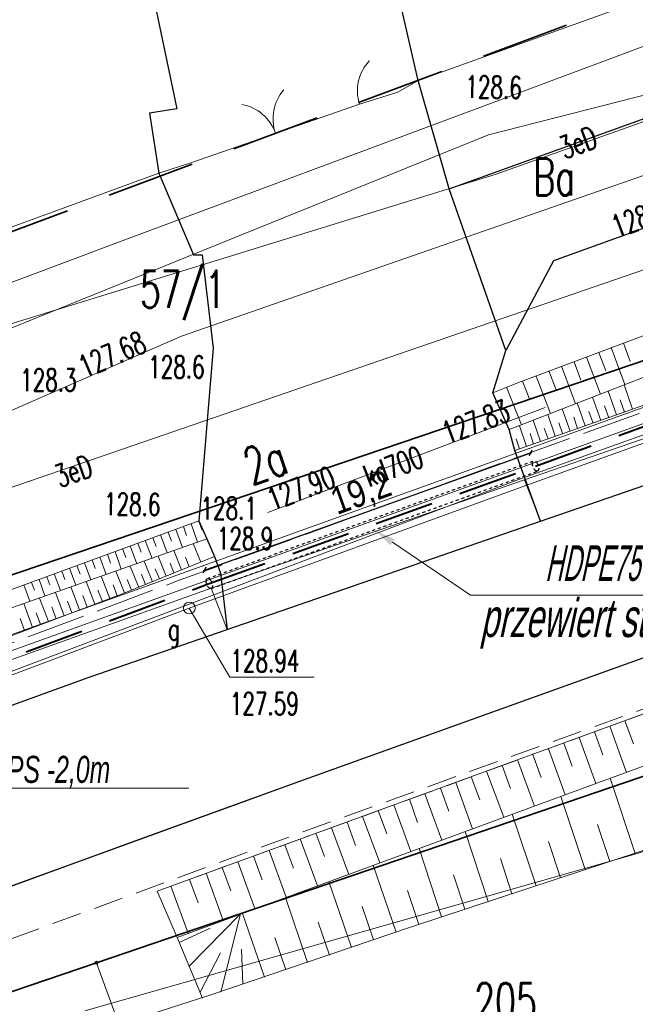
# Model space of a CAD drawing. Header units: metres. Extents: x 6496648 to 6497944, y 5962794 to 5963351.
# Tile 72 of 91: x 6497462 to 6497482, y 5963105 to 5963138. Entities that reach past the tile are written whole.
import ezdxf
from ezdxf import colors
from ezdxf.entities.mleader import LeaderData, LeaderLine
from ezdxf.math import Vec2, Vec3

# ---------------------------------------------------------------- set-up
doc = ezdxf.new("R2010")
doc.units = ezdxf.units.M
doc.header["$MEASUREMENT"] = 0
for name, pattern in [('DASHED', [19.05, 12.7, -6.35]), ('HIDDEN', [0.375, 0.25, -0.125]), ('L_0_04', [1.5, 1, -0.5]), ('mz2.0_0.5', [2.5, 2, -0.5])]:
    doc.linetypes.add(name, pattern=pattern)
doc.layers.get('0').update_dxf_attribs({"color": 8, "linetype": 'CONTINUOUS', "lineweight": 13})
doc.layers.get('DEFPOINTS').update_dxf_attribs({"linetype": 'CONTINUOUS', "lineweight": 0})
for name, color, linetype, lineweight in [('000_INNE__NIEZYDENTYFIKOWANE_', 8, 'CONTINUOUS', 13), ('210_OZNACZENIE_UzYTKU', 8, 'CONTINUOUS', 13), ('211_NR_DZIAlKI', 7, 'CONTINUOUS', 25), ('217_GRANICA_KONTURU_KLASYFIKCYJNEGO', 8, 'CONTINUOUS', 13), ('218_GRANICA_UzYTKU', 8, 'CONTINUOUS', 13), ('219_LINIA_GRANICY', 3, 'CONTINUOUS', 35), ('238_PUNKT_ADRESOWY', 8, 'CONTINUOUS', 13), ('BRAMA__LINIA_', 8, 'CONTINUOUS', 13), ('brama__linia____symbol', 8, 'CONTINUOUS', 13), ('CHODNIK__POWIERZCHNIA_', 8, 'L_0_04', 13), ('E_proj_osłona r.', 140, 'L_0_04', 30), ('E_proj_osłona r. dz._opis_obw. 100', 204, 'CONTINUOUS', 9), ('E_proj_osłona r. opis_obw. 100', 166, 'CONTINUOUS', 9), ('E_proj_ośw_linia_obw. 100', 1, 'L_0_04', 40), ('FURTKA__LINIA_', 8, 'CONTINUOUS', 13), ('furtka__linia____symbol', 8, 'CONTINUOUS', 13), ('JEZDNIA__POWIERZCHNIA_', 8, 'CONTINUOUS', 25), ('KRAWezNIK__LINIA_', 8, 'CONTINUOUS', 25), ('OGRODZENIE_TRWAlE__LINIA_', 8, 'CONTINUOUS', 13), ('PRZEPUST__LINIA_', 1, 'CONTINUOUS', 13), ('PRZEWoD_ELEKTROENERGETYCZNY__LINIA_', 1, 'CONTINUOUS', 13), ('PRZEWoD_ELEKTROENERGETYCZNY__LINIA__ATR1', 1, 'CONTINUOUS', 13), ('PRZEWoD_GAZOWY__LINIA_', 54, 'CONTINUOUS', 13), ('PRZEWoD_KANALIZACYJNY__LINIA_', 36, 'CONTINUOUS', 13), ('PRZEWoD_KANALIZACYJNY__LINIA__ATR1', 36, 'CONTINUOUS', 13), ('PRZEWoD_TELEKOMUNIKACYJNY__LINIA_', 30, 'CONTINUOUS', 13), ('przewód telekomunikacyjny - projektowany lub w budowie (linia) - ob. projektowany', 30, 'mz2.0_0.5', 13), ('PUNKT_O_OKREsLONEJ_WYSOKOsCI__SIEc_ELEKTROENERGETYCZNA__ATR3', 1, 'CONTINUOUS', 13), ('PUNKT_O_OKREsLONEJ_WYSOKOsCI__SIEc_GAZOWA__ATR2', 54, 'CONTINUOUS', 13), ('PUNKT_O_OKREsLONEJ_WYSOKOsCI__SIEc_GAZOWA__ATR3', 54, 'CONTINUOUS', 13), ('PUNKT_O_OKREsLONEJ_WYSOKOsCI__SIEc_KANALIZACYJNA__ATR2', 36, 'CONTINUOUS', 13), ('PUNKT_WYSOKOsCIOWY_NATURALNY_ATR2', 8, 'CONTINUOUS', 13), ('PUNKT_WYSOKOsCIOWY_SZTUCZNY_ATR2', 8, 'CONTINUOUS', 13), ('RURA_OCHRONNA___PRZEWoD_ELEKTROENERGETYCZNY__LINIA_', 1, 'CONTINUOUS', 13), ('SKARPA_NIEUMOCNIONA__POWIERZCHNIA_', 8, 'CONTINUOUS', 13), ('ZAKRES', 190, 'L_0_04', 35), ('zasuwa___siec_gazowa__punkt_', 54, 'CONTINUOUS', 13), ('ZASUWA___SIEC_GAZOWA__PUNKT__ATR17', 54, 'CONTINUOUS', 13)]:
    doc.layers.add(name, color=color, linetype=linetype, lineweight=lineweight)
doc.layers.add('E_pomocnicza', color=3, linetype='CONTINUOUS', lineweight=13, plot=False)
doc.styles.add('Andy', font='arial.ttf', dxfattribs={"height": 2})
doc.styles.add('Annotative', font='simplex.shx')
doc.styles.add('Narrow', font='ARIALN.TTF', dxfattribs={"height": 2})
doc.styles.get("Standard").update_dxf_attribs({"font": 'simplex.shx'})
doc.dimstyles.new('wymiary', dxfattribs={"dimtxt": 0.65, "dimasz": 0.25, "dimexe": 0.25, "dimexo": 1, "dimgap": 0.1, "dimtad": 1, "dimzin": 1, "dimtxsty": 'Annotative', "dimblk": 'OBLIQUE', "dimcen": 0.0025, "dimdle": 0.05, "dimadec": 0, "dimazin": 0, "dimtfac": 1, "dimtmove": 0, "dimatfit": 3, "dimldrblk": 'NONE', "dimfxl": 1, "dimarcsym": 0})

# ---------------------------------------------------------------- blocks, each defined once
blk = doc.blocks.new('GRO')
at = {"color": 0, "linetype": 'Continuous', "lineweight": 13}
blk.add_circle((0, 0), 0.1, dxfattribs=at)
blk = doc.blocks.new('_Oblique')
at = {"color": 0, "linetype": 'ByBlock', "lineweight": -2}
blk.add_line((-0.5, -0.5), (0.5, 0.5), dxfattribs=at)
blk = doc.blocks.new('*D27')
at = {"layer": 'DEFPOINTS', "color": 0}
for p in [(18.728, 4.47), (18.879, 3.701), (0, 0)]:
    blk.add_point(p, dxfattribs=at)
at = {"layer": 'E_pomocnicza', "color": 0, "lineweight": -2}
for p, q in [((-0.2, 0.759), (18.777, 4.479)), ((18.686, 4.683), (18.68, 4.715)), ((-0.192, 0.981), (-0.199, 1.014))]:
    blk.add_line(p, q, dxfattribs=at)
at = {"layer": 'E_pomocnicza', "color": 0, "lineweight": -2, "xscale": 0.25, "yscale": 0.25, "zscale": 0.25}
for p, rotation in [((18.728, 4.47), 11.092704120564), ((-0.151, 0.768), 191.092704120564)]:
    blk.add_blockref('_Oblique', p, dxfattribs=dict(at, rotation=rotation))
at = {"layer": 'E_pomocnicza', "color": 0, "linetype": 'Continuous', "lineweight": 0, "insert": (9.096, 3.602), "char_height": 2, "attachment_point": 5, "rotation": 11.0927, "style": 'Narrow'}
blk.add_mtext('{\\H0.75x;19,2}', dxfattribs=at)
blk = doc.blocks.new('_None')
blk = doc.blocks.new('*U26')
at = {"linetype": 'HIDDEN', "ltscale": 0.2}
for p, q in [((-0.058, 0.294), (18.821, 3.996)), ((0.058, -0.294), (18.937, 3.407))]:
    blk.add_line(p, q, dxfattribs=at)
at = {"linetype": 'DASHED', "ltscale": 0.02}
for centre in [(18.879, 3.701), (0, 0)]:
    blk.add_ellipse(centre, major_axis=(0.058, -0.294), ratio=0.5, dxfattribs=at)
at = {"layer": 'E_pomocnicza', "color": 4, "lineweight": 0}
dim = blk.add_aligned_dim(p1=(0, 0), p2=(18.879, 3.701), distance=0.783, text='{\\H0.75x;<>}', dimstyle='wymiary', override={"dimtxt": 1.3, "dimtad": 2, "dimdec": 1, "dimlfac": 1, "dimrnd": 0, "dimtxsty": 'Narrow'}, dxfattribs=at)
dim.commit()
dim.dimension.update_dxf_attribs({"geometry": '*D27', "text_midpoint": (9.096, 3.602)})

msp = doc.modelspace()

# ---------------------------------------------------------------- linework, layer by layer
at = {"layer": '000_INNE__NIEZYDENTYFIKOWANE_', "flags": 128}
for points in [[(6497481.53, 5963127.2), (6497482, 5963125.95)], [(6497481.95, 5963127.35), (6497482.18, 5963126.73)], [(6497480.28, 5963126.72), (6497480.51, 5963126.1)], [(6497480.7, 5963126.88), (6497481.17, 5963125.63)], [(6497481.12, 5963127.04), (6497481.35, 5963126.41)], [(6497479.43, 5963126.41), (6497479.67, 5963125.77)], [(6497479.86, 5963126.57), (6497480.33, 5963125.3)], [(6497478.54, 5963126.07), (6497478.78, 5963125.43)], [(6497479, 5963126.24), (6497479.48, 5963124.97)], [(6497477.99, 5963125.86), (6497478.5, 5963124.59)], [(6497481.72, 5963124.93), (6497481.43, 5963125.73)], [(6497482.26, 5963125.12), (6497481.97, 5963125.94)], [(6497481.18, 5963124.74), (6497480.9, 5963125.53)], [(6497481.99, 5963125.02), (6497481.84, 5963125.43)], [(6497480.15, 5963124.38), (6497479.88, 5963125.13)], [(6497480.66, 5963124.56), (6497480.39, 5963125.33)], [(6497481.45, 5963124.83), (6497481.31, 5963125.23)], [(6497479.15, 5963124.03), (6497478.9, 5963124.75)], [(6497479.64, 5963124.2), (6497479.39, 5963124.94)], [(6497480.4, 5963124.47), (6497480.27, 5963124.85)], [(6497480.92, 5963124.65), (6497480.78, 5963125.04)], [(6497478.67, 5963123.86), (6497478.43, 5963124.56)], [(6497479.4, 5963124.11), (6497479.27, 5963124.48)], [(6497479.89, 5963124.29), (6497479.76, 5963124.66)], [(6497478.44, 5963123.78), (6497478.32, 5963124.12)], [(6497478.91, 5963123.94), (6497478.79, 5963124.3)], [(6497467.07, 5963121.15), (6497467.18, 5963120.84)], [(6497467.33, 5963121.24), (6497467.55, 5963120.62)], [(6497467.58, 5963121.34), (6497467.7, 5963121.03)], [(6497466.04, 5963120.77), (6497466.15, 5963120.47)], [(6497466.3, 5963120.87), (6497466.52, 5963120.26)], [(6497466.55, 5963120.96), (6497466.67, 5963120.65)], [(6497466.81, 5963121.05), (6497467.04, 5963120.44)], [(6497465.01, 5963120.4), (6497465.12, 5963120.1)], [(6497465.27, 5963120.49), (6497465.49, 5963119.89)], [(6497465.53, 5963120.58), (6497465.64, 5963120.28)], [(6497465.78, 5963120.68), (6497466.01, 5963120.07)], [(6497467.66, 5963119.94), (6497467.4, 5963120.57)], [(6497464.24, 5963120.11), (6497464.46, 5963119.53)], [(6497464.5, 5963120.21), (6497464.61, 5963119.91)], [(6497464.76, 5963120.3), (6497464.97, 5963119.71)], [(6497466.49, 5963119.47), (6497466.22, 5963120.15)], [(6497467.01, 5963119.68), (6497466.75, 5963120.34)], [(6497467.27, 5963119.79), (6497467.14, 5963120.11)], [(6497463.22, 5963119.74), (6497463.43, 5963119.16)], [(6497463.47, 5963119.83), (6497463.58, 5963119.54)], [(6497463.73, 5963119.92), (6497463.94, 5963119.34)], [(6497463.99, 5963120.02), (6497464.09, 5963119.73)], [(6497465.56, 5963119.09), (6497465.27, 5963119.81)], [(6497466.03, 5963119.28), (6497465.74, 5963119.98)], [(6497466.75, 5963119.58), (6497466.62, 5963119.91)], [(6497462.45, 5963119.45), (6497462.55, 5963119.17)], [(6497462.7, 5963119.55), (6497462.91, 5963118.98)], [(6497462.96, 5963119.64), (6497463.06, 5963119.36)], [(6497464.58, 5963118.71), (6497464.29, 5963119.47)], [(6497465.08, 5963118.9), (6497464.78, 5963119.64)], [(6497465.79, 5963119.19), (6497465.65, 5963119.54)], [(6497466.26, 5963119.38), (6497466.12, 5963119.72)], [(6497461.67, 5963119.17), (6497461.88, 5963118.62)], [(6497461.93, 5963119.26), (6497462.03, 5963118.99)], [(6497462.19, 5963119.36), (6497462.39, 5963118.8)], [(6497463.56, 5963118.33), (6497463.26, 5963119.11)], [(6497464.07, 5963118.52), (6497463.78, 5963119.29)], [(6497464.83, 5963118.8), (6497464.69, 5963119.18)], [(6497465.32, 5963119), (6497465.17, 5963119.36)], [(6497462.51, 5963117.93), (6497462.21, 5963118.73)], [(6497463.04, 5963118.13), (6497462.74, 5963118.92)], [(6497463.82, 5963118.42), (6497463.67, 5963118.81)], [(6497464.33, 5963118.61), (6497464.18, 5963119)], [(6497461.97, 5963117.73), (6497461.67, 5963118.54)], [(6497462.77, 5963118.03), (6497462.62, 5963118.43)], [(6497463.3, 5963118.23), (6497463.15, 5963118.62)], [(6497462.24, 5963117.83), (6497462.09, 5963118.23)], [(6497461.7, 5963117.63), (6497461.55, 5963118.04)], [(6497482, 5963114.58), (6497482.29, 5963113.8)], [(6497480.97, 5963114.2), (6497481.25, 5963113.42)], [(6497481.49, 5963114.39), (6497482.05, 5963112.83)], [(6497479.93, 5963113.82), (6497480.21, 5963113.04)], [(6497480.45, 5963114.01), (6497481.02, 5963112.45)], [(6497478.89, 5963113.44), (6497479.17, 5963112.66)], [(6497479.41, 5963113.63), (6497479.98, 5963112.07)], [(6497478.37, 5963113.25), (6497478.94, 5963111.69)], [(6497477.32, 5963112.87), (6497477.9, 5963111.31)], [(6497477.85, 5963113.06), (6497478.13, 5963112.28)], [(6497476.28, 5963112.49), (6497476.85, 5963110.92)], [(6497476.8, 5963112.68), (6497477.09, 5963111.9)], [(6497482.34, 5963110.09), (6497481.5, 5963112.63)], [(6497475.23, 5963112.11), (6497475.81, 5963110.54)], [(6497475.76, 5963112.3), (6497476.04, 5963111.52)], [(6497474.18, 5963111.73), (6497474.76, 5963110.15)], [(6497474.71, 5963111.92), (6497474.99, 5963111.13)], [(6497480.65, 5963109.54), (6497479.83, 5963112.02)], [(6497473.66, 5963111.54), (6497473.95, 5963110.75)], [(6497479, 5963108.99), (6497478.19, 5963111.42)], [(6497472.61, 5963111.15), (6497472.89, 5963110.36)], [(6497473.13, 5963111.34), (6497473.71, 5963109.77)], [(6497481.49, 5963109.81), (6497481.07, 5963111.07)], [(6497471.55, 5963110.77), (6497471.84, 5963109.98)], [(6497472.08, 5963110.96), (6497472.66, 5963109.38)], [(6497477.38, 5963108.46), (6497476.6, 5963110.83)], [(6497471.02, 5963110.58), (6497471.6, 5963108.99)], [(6497479.82, 5963109.26), (6497479.41, 5963110.49)], [(6497469.97, 5963110.19), (6497470.55, 5963108.61)], [(6497470.5, 5963110.38), (6497470.79, 5963109.59)], [(6497475.8, 5963107.94), (6497475.04, 5963110.26)], [(6497468.91, 5963109.8), (6497469.49, 5963108.22)], [(6497469.44, 5963110), (6497469.73, 5963109.2)], [(6497478.18, 5963108.72), (6497477.79, 5963109.92)], [(6497467.84, 5963109.42), (6497468.42, 5963107.82)], [(6497468.38, 5963109.61), (6497468.67, 5963108.82)], [(6497474.26, 5963107.42), (6497473.49, 5963109.69)], [(6497467.28, 5963109.21), (6497467.57, 5963108.42)], [(6497472.75, 5963106.91), (6497471.99, 5963109.14)], [(6497476.59, 5963108.2), (6497476.2, 5963109.37)], [(6497466.65, 5963108.98), (6497467.23, 5963107.39)], [(6497475.03, 5963107.68), (6497474.65, 5963108.83)], [(6497471.27, 5963106.4), (6497470.52, 5963108.6)], [(6497473.5, 5963107.16), (6497473.12, 5963108.29)], [(6497467.26, 5963106.28), (6497469, 5963108.04)], [(6497468.34, 5963105.4), (6497469, 5963108.04)], [(6497469.81, 5963105.9), (6497469.07, 5963108.06)], [(6497472.01, 5963106.65), (6497471.63, 5963107.76)], [(6497466.93, 5963107.07), (6497467.97, 5963107.56)], [(6497470.53, 5963106.15), (6497470.16, 5963107.24)], [(6497469.08, 5963105.66), (6497469.04, 5963106.85)], [(6497467.64, 5963105.39), (6497468.32, 5963106.72)]]:
    msp.add_lwpolyline(points, dxfattribs=at)
at = {"layer": '217_GRANICA_KONTURU_KLASYFIKCYJNEGO', "flags": 128}
for points in [[(6497523.54, 5963126.66), (6497464.13, 5963106.39)], [(6497464.13, 5963106.39), (6497473.87, 5963079.64)]]:
    msp.add_lwpolyline(points, dxfattribs=at)
at = {"layer": '218_GRANICA_UzYTKU', "flags": 128}
for points in [[(6497423.41, 5963106.67), (6497520.33, 5963139.57)], [(6497523.54, 5963126.66), (6497464.13, 5963106.39)], [(6497464.13, 5963106.39), (6497425.44, 5963093.23)], [(6497464.13, 5963106.39), (6497473.87, 5963079.64)]]:
    msp.add_lwpolyline(points, dxfattribs=at)
at = {"layer": '219_LINIA_GRANICY', "flags": 128}
for points in [[(6497520.33, 5963139.57), (6497423.41, 5963106.67)], [(6497523.54, 5963126.66), (6497464.13, 5963106.39)], [(6497464.13, 5963106.39), (6497425.44, 5963093.23)]]:
    msp.add_lwpolyline(points, dxfattribs=at)
at = {"layer": 'BRAMA__LINIA_', "flags": 128}
for points in [[(6497467.35, 5963133.46), (6497473.02, 5963135.44)], [(6497467.96, 5963105.29), (6497464.67, 5963104.23)]]:
    msp.add_lwpolyline(points, dxfattribs=at)
at = {"layer": 'brama__linia____symbol'}
for centre, radius, start, end in [((6497471.612, 5963134.945), 1.51, 139.5234, 199.1311), ((6497468.768, 5963133.956), 1.5, 19.2106, 79.2042)]:
    msp.add_arc(centre, radius, start, end, dxfattribs=at)
at = {"layer": 'CHODNIK__POWIERZCHNIA_', "flags": 128}
for points in [[(6497659.73, 5963178.79), (6497626.22, 5963166.67), (6497599.54, 5963157.17), (6497532.19, 5963132.88), (6497471.58, 5963110.99), (6497416.25, 5963090.68)], [(6497471, 5963112.52), (6497531.74, 5963134.36)], [(6497486.78, 5963116.32), (6497466.18, 5963108.81)], [(6497465.42, 5963110.5), (6497471, 5963112.52)]]:
    msp.add_lwpolyline(points, dxfattribs=at)
at = {"layer": 'DEFPOINTS', "linetype": 'Continuous'}
for points in [[(6497643.11, 5963182.806), (6497596.147, 5963165.645), (6497596.241, 5963165.389), (6497596.147, 5963165.645), (6497549.184, 5963148.484), (6497549.082, 5963148.773), (6497549.158, 5963148.559), (6497502.108, 5963131.637), (6497502.226, 5963131.325), (6497502.108, 5963131.637), (6497455.059, 5963114.716), (6497455.213, 5963114.328), (6497455.059, 5963114.716), (6497408.055, 5963097.666), (6497408.251, 5963097.232), (6497408.055, 5963097.666), (6497361.052, 5963080.616), (6497361.06, 5963080.618), (6497361.058, 5963080.618), (6497313.974, 5963063.795), (6497313.777, 5963064.34), (6497313.974, 5963063.795), (6497264.99, 5963053.548)], [(6497566.135, 5963154.547), (6497553.426, 5963150.07), (6497543.642, 5963146.606), (6497529.484, 5963141.529), (6497512.629, 5963135.269), (6497489.259, 5963126.409), (6497478.599, 5963122.729), (6497468.009, 5963119.059), (6497449.519, 5963112.439), (6497435.699, 5963107.429), (6497426.829, 5963104.339), (6497411.039, 5963098.659), (6497391.115, 5963091.415), (6497364.649, 5963081.724), (6497341.305, 5963073.243), (6497324.879, 5963067.374), (6497317.094, 5963064.719), (6497303.054, 5963060.942), (6497292.628, 5963058.63), (6497281.118, 5963056.345)], [(6497479.14, 5963121.33), (6497478.599, 5963122.729)], [(6497468.55, 5963117.66), (6497468.009, 5963119.059)]]:
    msp.add_lwpolyline(points, dxfattribs=at)
at = {"layer": 'FURTKA__LINIA_', "flags": 128}
msp.add_lwpolyline([(6497473.02, 5963135.44), (6497474.32, 5963135.84)], dxfattribs=at)
at = {"layer": 'furtka__linia____symbol'}
msp.add_arc((6497474.429, 5963135.889), 1.475, 136.6515, 197.627, dxfattribs=at)
for p in [(6497473.35, 5963136.9), (6497472.99, 5963136.22), (6497473.02, 5963135.44)]:
    msp.add_point(p, dxfattribs=at)
at = {"layer": 'JEZDNIA__POWIERZCHNIA_', "flags": 128}
for points in [[(6497598.76, 5963158.58), (6497531.74, 5963134.36), (6497471, 5963112.52), (6497465.43, 5963110.5), (6497459.68, 5963108.41), (6497447.39, 5963104.14), (6497420.8, 5963094.41), (6497383.23, 5963080.72), (6497364.96, 5963074.06), (6497347.45, 5963067.64), (6497340.19, 5963065.02), (6497335.93, 5963063.44), (6497327.62, 5963060.58), (6497322.17, 5963058.51), (6497307.6, 5963054.69), (6497289.33, 5963050.32)], [(6497286, 5963055.64), (6497291.06, 5963056.7), (6497315.76, 5963062.79), (6497319.51, 5963063.85), (6497331.33, 5963068.1), (6497351.75, 5963075.37), (6497378.63, 5963085.28), (6497411.58, 5963097.26), (6497420.33, 5963100.32), (6497427.37, 5963102.94), (6497436.24, 5963106.03), (6497463.88, 5963116.05), (6497468.55, 5963117.66), (6497479.14, 5963121.33), (6497489.8, 5963125.01), (6497503.08, 5963129.84), (6497513.17, 5963133.87), (6497525.68, 5963138.53), (6497534.37, 5963141.73), (6497562, 5963151.52), (6497567.42, 5963153.38)], [(6497476.06, 5963132.57), (6497507.91, 5963144.07), (6497509.06, 5963148.46), (6497514.67, 5963150.33), (6497517.9, 5963147.67), (6497518.56, 5963147.89), (6497519.65, 5963144.62), (6497479.58, 5963130.14), (6497477.97, 5963127.1)], [(6497464.3, 5963147.04), (6497464.99, 5963144.17), (6497466.85, 5963135.28), (6497465.92, 5963135.13), (6497466.24, 5963133.1), (6497467.41, 5963130.34), (6497467.7, 5963130.34), (6497468.08, 5963127.18), (6497467.59, 5963121.34), (6497467.86, 5963120.73), (6497468.12, 5963120.13), (6497468.32, 5963119.57), (6497468.55, 5963117.66), (6497479.14, 5963121.33), (6497478.28, 5963123.72), (6497478.08, 5963124.43), (6497477.53, 5963125.67), (6497477.97, 5963127.1), (6497476.06, 5963132.57), (6497475.01, 5963136.24), (6497472.7, 5963146.31)]]:
    msp.add_lwpolyline(points, dxfattribs=at)
at = {"layer": 'KRAWezNIK__LINIA_', "flags": 128}
for points in [[(6497531.74, 5963134.36), (6497471, 5963112.52)], [(6497471, 5963112.52), (6497415.73, 5963092.45)]]:
    msp.add_lwpolyline(points, dxfattribs=at)
at = {"layer": 'OGRODZENIE_TRWAlE__LINIA_', "flags": 128}
for points in [[(6497474.32, 5963135.84), (6497475.01, 5963136.24), (6497516.57, 5963151.18), (6497512.9, 5963168.27)], [(6497424.27, 5963117.74), (6497466.24, 5963133.1), (6497467.35, 5963133.46)], [(6497523.74, 5963123.88), (6497519.64, 5963122.54), (6497507.96, 5963118.71), (6497492.23, 5963113.36), (6497474.78, 5963107.6), (6497467.96, 5963105.29)]]:
    msp.add_lwpolyline(points, dxfattribs=at)
at = {"layer": 'PRZEPUST__LINIA_', "flags": 128}
msp.add_lwpolyline([(6497469.92, 5963121.62), (6497479.3, 5963125.18)], dxfattribs=at)
at = {"layer": 'PRZEWoD_ELEKTROENERGETYCZNY__LINIA_', "flags": 128}
for points in [[(6497487.45, 5963156.14), (6497489.85, 5963140.11), (6497477.09, 5963135.33), (6497465.18, 5963130.88), (6497457.06, 5963127.84), (6497447.51, 5963124.47), (6497428.41, 5963117.7), (6497428.38, 5963117.54), (6497426.62, 5963106.69), (6497425.35, 5963100.64), (6497423.43, 5963092.54), (6497423.39, 5963092.39), (6497419.09, 5963084.45), (6497394.13, 5963075.26), (6497377.5, 5963069.25), (6497359.4, 5963063.1), (6497344.68, 5963058.25), (6497337.97, 5963056.06), (6497319.61, 5963049.11), (6497313.85, 5963046.98), (6497305.53, 5963044.47), (6497298.28, 5963042.49), (6497271.23, 5963037.68)], [(6497567.54, 5963154.8), (6497546.81, 5963147.29), (6497514.51, 5963135.67), (6497478.38, 5963122.73), (6497451.64, 5963112.61), (6497422.76, 5963101.97), (6497404.73, 5963095.29), (6497390.36, 5963090.35), (6497350.61, 5963076.26), (6497322.24, 5963066.53), (6497305.6, 5963061.28), (6497303.77, 5963060.75), (6497301.79, 5963060.09), (6497289.9, 5963057.19), (6497278.11, 5963055.46)], [(6497486.85, 5963134.14), (6497489.83, 5963133.98), (6497489.84, 5963134.39), (6497491.12, 5963135.66), (6497490.96, 5963137.82), (6497477.64, 5963133.07), (6497444.82, 5963122.94), (6497428.73, 5963117.78), (6497411.52, 5963111.48), (6497410.88, 5963110.06), (6497419.17, 5963085.79), (6497418.43, 5963084.91), (6497368.11, 5963067.51), (6497326.52, 5963052.82), (6497303.09, 5963044.9), (6497255.44, 5963037.56), (6497250.69, 5963036.83), (6497248.79, 5963035.15), (6497247.28, 5963029.41), (6497246.67, 5963025.67), (6497246.14, 5963022.99)], [(6497486.85, 5963134.14), (6497486.84, 5963134.49), (6497467.01, 5963127.59), (6497425.64, 5963109.51), (6497421.91, 5963107.09), (6497418.45, 5963104.84), (6497419.94, 5963101.01), (6497422.86, 5963093.51), (6497423.45, 5963091.99), (6497430.25, 5963060.57), (6497393.49, 5963047.41)], [(6497486.85, 5963134.14), (6497482.7, 5963129.86), (6497458.38, 5963121.49), (6497436.52, 5963113.03), (6497420.35, 5963107.1), (6497417.5, 5963105.06), (6497422.72, 5963092.33), (6497428.65, 5963070.07), (6497429.47, 5963066.34), (6497431.37, 5963060.99)]]:
    msp.add_lwpolyline(points, dxfattribs=at)
at = {"layer": 'PRZEWoD_GAZOWY__LINIA_', "flags": 128}
for points in [[(6497740, 5963252.11), (6497736.38, 5963247.54), (6497725.21, 5963233.92), (6497722.22, 5963230.35), (6497706.15, 5963210.52), (6497695.66, 5963201.61), (6497674.15, 5963193.24), (6497661.44, 5963188.26), (6497637.52, 5963179.61), (6497614.54, 5963171.74), (6497590.95, 5963163.12), (6497552.77, 5963149.34), (6497515.87, 5963135.93), (6497478.52, 5963122.49), (6497467.27, 5963118.39)], [(6497467.27, 5963118.39), (6497444.19, 5963109.69), (6497423.33, 5963101.92), (6497402.46, 5963094.37), (6497384.8, 5963088.22), (6497372.06, 5963083.69), (6497351.77, 5963076.54), (6497343.1, 5963073.52), (6497336.35, 5963071.21), (6497322.22, 5963066.33), (6497303.83, 5963060.49), (6497289.79, 5963057.02), (6497279.18, 5963055.46), (6497276.89, 5963055.16), (6497269.84, 5963054.34), (6497267.44, 5963054.07), (6497267.44, 5963053.9), (6497267.42, 5963053.17)]]:
    msp.add_lwpolyline(points, dxfattribs=at)
at = {"layer": 'PRZEWoD_KANALIZACYJNY__LINIA_', "flags": 128}
msp.add_lwpolyline([(6497469.92, 5963121.62), (6497479.3, 5963125.18)], dxfattribs=at)
at = {"layer": 'PRZEWoD_TELEKOMUNIKACYJNY__LINIA_', "flags": 128}
for points in [[(6497413.56, 5963127.1), (6497419.79, 5963113.58), (6497424.51, 5963112.98), (6497477.39, 5963134.4), (6497505.18, 5963141.51), (6497537.33, 5963149.6)], [(6497523.86, 5963125.05), (6497489.08, 5963112.27), (6497482.38, 5963110.07), (6497463.74, 5963104.76)]]:
    msp.add_lwpolyline(points, dxfattribs=at)
at = {"layer": 'PUNKT_O_OKREsLONEJ_WYSOKOsCI__SIEc_GAZOWA__ATR2', "flags": 128}
msp.add_lwpolyline([(6497467.27, 5963118.39), (6497468.64, 5963116.05), (6497471.49, 5963116.05)], dxfattribs=at)
at = {"layer": 'RURA_OCHRONNA___PRZEWoD_ELEKTROENERGETYCZNY__LINIA_', "flags": 128}
msp.add_lwpolyline([(6497477.09, 5963135.33), (6497465.18, 5963130.88)], dxfattribs=at)
at = {"layer": 'SKARPA_NIEUMOCNIONA__POWIERZCHNIA_', "flags": 128}
for points in [[(6497478.08, 5963124.43), (6497477.53, 5963125.67), (6497478.38, 5963126.01), (6497489.1, 5963130.04), (6497490.67, 5963130.73), (6497497.87, 5963133.48), (6497505.52, 5963136.45), (6497520.99, 5963142.1), (6497533.79, 5963146.47), (6497546.85, 5963151.09), (6497556.89, 5963154.71), (6497565.9, 5963158.25), (6497566.37, 5963157.1), (6497560.1, 5963154.64), (6497546.83, 5963149.4), (6497536.74, 5963145.84), (6497526.03, 5963142.04), (6497516.78, 5963138.83), (6497505.4, 5963134.58), (6497492.77, 5963129.99), (6497486.74, 5963127.79)], [(6497566.37, 5963157.1), (6497566.89, 5963155.82), (6497557.03, 5963152.16), (6497546.81, 5963148.35), (6497541.56, 5963146.48), (6497526.22, 5963140.9), (6497510.2, 5963135.07), (6497495.82, 5963129.94), (6497488.58, 5963127.34), (6497478.28, 5963123.72), (6497478.08, 5963124.43), (6497486.74, 5963127.79), (6497492.77, 5963129.99), (6497505.4, 5963134.58), (6497516.78, 5963138.83), (6497526.03, 5963142.04), (6497536.74, 5963145.84), (6497546.83, 5963149.4), (6497560.1, 5963154.64)], [(6497466.86, 5963107.25), (6497466.18, 5963108.81), (6497486.78, 5963116.32), (6497511.05, 5963125), (6497523.96, 5963129.59), (6497534.11, 5963133.65), (6497546.8, 5963138.13), (6497566.59, 5963145), (6497576.94, 5963148.38), (6497595.66, 5963155.7), (6497595.55, 5963153.94), (6497564.97, 5963142.36), (6497546.64, 5963135.89), (6497534.56, 5963131.63), (6497528.69, 5963129.47), (6497514.21, 5963124.64), (6497496.62, 5963118.17), (6497480.62, 5963112.31)], [(6497467.72, 5963105.19), (6497466.86, 5963107.25), (6497480.62, 5963112.31), (6497496.62, 5963118.17), (6497514.21, 5963124.64), (6497528.69, 5963129.47), (6497534.56, 5963131.63), (6497546.64, 5963135.89), (6497564.97, 5963142.36), (6497523.54, 5963126.66), (6497524.07, 5963124.05), (6497507.96, 5963118.71), (6497492.23, 5963113.36), (6497474.78, 5963107.6)], [(6497421.42, 5963116.39), (6497421.96, 5963116.89), (6497422.55, 5963115.25), (6497425.56, 5963106.61), (6497426.2, 5963106.3), (6497427.18, 5963106.59), (6497430.32, 5963107.73), (6497449.02, 5963114.53), (6497467.59, 5963121.34), (6497467.86, 5963120.73), (6497456.63, 5963116.76), (6497430.81, 5963107.31), (6497426.76, 5963105.74), (6497425.75, 5963105.76), (6497425.13, 5963106.19)], [(6497421.42, 5963116.39), (6497425.13, 5963106.19), (6497425.75, 5963105.76), (6497426.76, 5963105.74), (6497430.81, 5963107.31), (6497456.63, 5963116.76), (6497467.86, 5963120.73), (6497468.12, 5963120.13), (6497464.98, 5963118.86), (6497459.53, 5963116.81), (6497447.75, 5963112.31), (6497436.17, 5963107.97), (6497427.01, 5963104.54), (6497424.85, 5963104.76), (6497420.71, 5963116.88)]]:
    msp.add_lwpolyline(points, dxfattribs=at)
at = {"layer": 'ZAKRES', "ltscale": 3, "flags": 128}
msp.add_lwpolyline([(6497692.5, 5963219.5), (6497716, 5963186.5), (6497672.2, 5963172.1), (6497502, 5963111.8), (6497349, 5963052), (6497312.6, 5963038.4), (6497228.6, 5963030.4), (6497133.5, 5963045.2), (6496948.4, 5963119.5), (6496936.6, 5963083.2), (6496927.9, 5963075.7), (6496873, 5963095.9), (6496849.7, 5963104.2), (6496824.8, 5963105.1), (6496784.8, 5963107.4), (6496786.6, 5963174.3), (6496788.5, 5963184), (6496695.2, 5963217.9), (6496711.8, 5963253.1), (6496961, 5963151.5), (6497143.1, 5963082.8), (6497228.1, 5963066.8), (6497302.3, 5963072), (6497492.1, 5963142.6)], close=True, dxfattribs=at)
at = {"layer": 'zasuwa___siec_gazowa__punkt_'}
msp.add_circle((6497467.27, 5963118.39), 0.2, dxfattribs=at)

# ---------------------------------------------------------------- block references
at = {"xscale": 0.5, "yscale": 0.5, "zscale": 0.5}
msp.add_blockref('GRO', (6497464.13, 5963106.39), dxfattribs=at)
at = {"layer": 'E_proj_osłona r.', "xscale": 0.6096, "yscale": 0.6096, "zscale": 0.6096, "rotation": 8.698023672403}
msp.add_blockref('*U26', (6497467.945, 5963119.223), dxfattribs=at)

# ---------------------------------------------------------------- texts
at = {"layer": '210_OZNACZENIE_UzYTKU', "width": 0.66}
msp.add_text('Ba', height=1.25, dxfattribs=at).set_placement((6497478.9, 5963132.35))
at = {"layer": '211_NR_DZIAlKI', "width": 0.66}
for s, p in [('57/1', (6497465.6, 5963128.55)), ('205', (6497476.9, 5963104.45))]:
    msp.add_text(s, height=1.25, dxfattribs=at).set_placement(p)
at = {"layer": '238_PUNKT_ADRESOWY', "width": 0.66}
msp.add_text('2a', height=1.25, rotation=18.7, dxfattribs=at).set_placement((6497469.38, 5963122.54))
at = {"layer": 'PRZEWoD_ELEKTROENERGETYCZNY__LINIA__ATR1', "width": 0.66}
for rotation, p in [(20.4, (6497479.96, 5963133.57)), (19.8, (6497462.89, 5963122.46))]:
    msp.add_text('3eD', height=0.75, rotation=rotation, dxfattribs=at).set_placement(p)
at = {"layer": 'PRZEWoD_KANALIZACYJNY__LINIA__ATR1', "width": 0.66}
msp.add_text('kd700', height=0.75, rotation=20.8, dxfattribs=at).set_placement((6497473.35, 5963122.47))
at = {"layer": 'PUNKT_O_OKREsLONEJ_WYSOKOsCI__SIEc_ELEKTROENERGETYCZNA__ATR3', "width": 0.66}
msp.add_text('127.68', height=0.75, rotation=23.6, dxfattribs=at).set_placement((6497463.74, 5963126.16))
at = {"layer": 'PUNKT_O_OKREsLONEJ_WYSOKOsCI__SIEc_GAZOWA__ATR2', "width": 0.66}
msp.add_text('128.94', height=0.75, dxfattribs=at).set_placement((6497468.66, 5963116.23))
at = {"layer": 'PUNKT_O_OKREsLONEJ_WYSOKOsCI__SIEc_GAZOWA__ATR3', "width": 0.66}
msp.add_text('127.59', height=0.75, dxfattribs=at).set_placement((6497468.64, 5963114.78))
at = {"layer": 'PUNKT_O_OKREsLONEJ_WYSOKOsCI__SIEc_KANALIZACYJNA__ATR2', "width": 0.66}
for s, p in [('127.83', (6497476, 5963123.93)), ('127.90', (6497470.09, 5963121.68))]:
    msp.add_text(s, height=0.75, rotation=20.8, dxfattribs=at).set_placement(p)
at = {"layer": 'PUNKT_WYSOKOsCIOWY_NATURALNY_ATR2', "width": 0.66}
for p in [(6497476.6, 5963135.65), (6497464.38, 5963121.54)]:
    msp.add_text('128.6', height=0.75, rotation=359.2, dxfattribs=at).set_placement(p)
for s, p in [('128.6', (6497465.88, 5963126.17)), ('128.3', (6497461.55, 5963125.73)), ('128.1', (6497467.65, 5963121.39)), ('128.9', (6497468.2, 5963120.37))]:
    msp.add_text(s, height=0.75, dxfattribs=at).set_placement(p)
at = {"layer": 'PUNKT_WYSOKOsCIOWY_SZTUCZNY_ATR2', "width": 0.66}
msp.add_text('128.67', height=0.75, rotation=19.9, dxfattribs=at).set_placement((6497481.72, 5963130.91))
at = {"layer": 'ZASUWA___SIEC_GAZOWA__PUNKT__ATR17', "width": 0.66}
msp.add_text('g', height=0.75, dxfattribs=at).set_placement((6497466.55, 5963117.3))

# ---------------------------------------------------------------- next in the draw order: leaders
at = {"layer": 'E_proj_osłona r. opis_obw. 100', "linetype": 'Continuous', "lineweight": 13}
ml = msp.add_multileader_mtext('Standard', dxfattribs=at)
ml.set_content('{\\fArial Narrow|b0|i0|c238|p34;\\H0.92308x;\\Q12;\\W0.6;HDPE75 -20m\\P\\fArial|b0|i0|c238|p34;\\H1.0833x;przewiert sterowany }', color=256, style='Andy')
ml.set_leader_properties(color=256, linetype='CONTINUOUS', lineweight=-1)
ml.build(insert=Vec2(0, 0))
ml.multileader.update_dxf_attribs({"has_dogleg": 0, "text_left_attachment_type": 6, "text_right_attachment_type": 6, "dogleg_length": 0.36, "arrow_head_size": 0.75})
ctx = ml.context
ctx.base_point, ctx.char_height, ctx.arrow_head_size, ctx.landing_gap_size, ctx.plane_origin = Vec3(6497476.779, 5963118.828), 1.3, 0.75, 0.2, Vec3(6497498.595, 5963107.942)
ctx.left_attachment, ctx.right_attachment, ctx.text_align_type = 6, 6, 1
notes = []
notes.append((ctx, [(0, (1, 1, 0), (6497476.419, 5963118.828), (1, 0), 0.36, [(0, [(6497473.525, 5963121.036)], 0, [])])]))
ctx.mtext.insert, ctx.mtext.alignment, ctx.mtext.line_spacing_factor, ctx.mtext.line_spacing_style = Vec3(6497481.957, 5963120.51), 2, 0.9, 2
ctx.mtext.has_bg_fill, ctx.mtext.bg_color, ctx.mtext.bg_scale_factor, ctx.mtext.bg_transparency, ctx.mtext.use_window_bg_color = 1, -1073741824, 1, 0, 1
for ctx, leaders in notes:
    for number, flags, end, landing, length, lines in leaders:
        leader = LeaderData()
        leader.index, (leader.has_last_leader_line, leader.has_dogleg_vector, leader.attachment_direction) = number, flags
        leader.last_leader_point, leader.dogleg_vector, leader.dogleg_length = Vec3(end), Vec3(landing), length
        for number, points, colour, breaks in lines:
            line = LeaderLine()
            line.index, line.vertices, line.color, line.breaks = number, Vec3.list(points), colors.encode_raw_color(colour), breaks
            leader.lines.append(line)
        ctx.leaders.append(leader)

# ---------------------------------------------------------------- next in the draw order: linework, layer by layer
at = {"layer": 'przewód telekomunikacyjny - projektowany lub w budowie (linia) - ob. projektowany', "color": 30, "linetype": 'mz2.0_0.5', "lineweight": 18, "flags": 128}
msp.add_lwpolyline([(6497167.99, 5963058.98), (6497178.2, 5963056.61), (6497187.93, 5963055.11), (6497198.93, 5963053.47), (6497230.03, 5963051.23), (6497232.91, 5963051.95), (6497248.29, 5963052.53), (6497263.32, 5963053.91), (6497264.01, 5963054.29), (6497275.34, 5963055.77), (6497289.6, 5963058), (6497303.56, 5963061.45), (6497318.03, 5963065.66), (6497330.95, 5963070.19), (6497392.05, 5963091.81), (6497414.4, 5963099.75), (6497416.96, 5963100.69), (6497426.76, 5963104.26), (6497454.7, 5963114.74), (6497466.93, 5963119.33), (6497478.38, 5963123.5), (6497501.7, 5963131.89), (6497518.41, 5963137.92), (6497538.27, 5963145.28), (6497541.42, 5963137.26), (6497542.42, 5963137.26), (6497541.91, 5963136.41), (6497522.66, 5963128.8), (6497523.4, 5963126.61)], dxfattribs=at)

# ---------------------------------------------------------------- next in the draw order: leaders
at = {"layer": 'E_proj_osłona r. dz._opis_obw. 100'}
ml = msp.add_multileader_mtext('Standard', dxfattribs=at)
ml.set_content('\\fArial Narrow|b0|i1|c238|p34;\\W0.8;A58PS -2,0m ', color=256, style='Narrow')
ml.set_leader_properties(color=256, linetype='CONTINUOUS', lineweight=-1)
ml.build(insert=Vec2(0, 0))
ml.multileader.update_dxf_attribs({"has_dogleg": 0, "text_left_attachment_type": 6, "text_right_attachment_type": 6, "dogleg_length": 0.274, "arrow_head_size": 0.572})
ctx = ml.context
ctx.base_point, ctx.char_height, ctx.arrow_head_size, ctx.landing_gap_size, ctx.plane_origin = Vec3(6497459.32, 5963112.291), 0.9144, 0.572, 0.3, Vec3(6497485.73, 5963113.619)
ctx.left_attachment, ctx.right_attachment, ctx.text_align_type = 6, 6, 1
notes = []
notes.append((ctx, [(0, (1, 1, 0), (6497459.046, 5963112.291), (1, 0), 0.274, [(0, [(6497455.64, 5963114.905)], 0, [])])]))
ctx.mtext.insert, ctx.mtext.alignment, ctx.mtext.line_spacing_factor, ctx.mtext.line_spacing_style = Vec3(6497462.105, 5963113.39), 2, 0.9, 2
ctx.mtext.has_bg_fill, ctx.mtext.bg_color, ctx.mtext.bg_scale_factor, ctx.mtext.bg_transparency, ctx.mtext.use_window_bg_color = 1, -1073741824, 1.1, 0, 1
for ctx, leaders in notes:
    for number, flags, end, landing, length, lines in leaders:
        leader = LeaderData()
        leader.index, (leader.has_last_leader_line, leader.has_dogleg_vector, leader.attachment_direction) = number, flags
        leader.last_leader_point, leader.dogleg_vector, leader.dogleg_length = Vec3(end), Vec3(landing), length
        for number, points, colour, breaks in lines:
            line = LeaderLine()
            line.index, line.vertices, line.color, line.breaks = number, Vec3.list(points), colors.encode_raw_color(colour), breaks
            leader.lines.append(line)
        ctx.leaders.append(leader)

# ---------------------------------------------------------------- next in the draw order: linework, layer by layer
at = {"layer": 'DEFPOINTS', "linetype": 'Continuous'}
msp.add_lwpolyline([(6497595.872, 5963166.366), (6497548.909, 5963149.205), (6497549.003, 5963148.949), (6497548.909, 5963149.205), (6497501.946, 5963132.045), (6497501.844, 5963132.333), (6497501.92, 5963132.119), (6497454.87, 5963115.198), (6497454.989, 5963114.886), (6497454.87, 5963115.198), (6497407.821, 5963098.276), (6497407.976, 5963097.888), (6497407.821, 5963098.276), (6497360.818, 5963081.226), (6497361.013, 5963080.792), (6497360.818, 5963081.226), (6497313.814, 5963064.176), (6497313.822, 5963064.179), (6497313.82, 5963064.178), (6497266.736, 5963047.355)], dxfattribs=at)
at = {"layer": 'E_proj_ośw_linia_obw. 100', "ltscale": 2}
msp.add_lwpolyline([(6497456.139, 5963114.809), (6497467.945, 5963119.223), (6497478.98, 5963123.194), (6497489.069, 5963126.898), (6497501.454, 5963131.336), (6497501.454, 5963131.336), (6497501.454, 5963131.336), (6497501.454, 5963131.336, 0.281618), (6497501.816, 5963132.425, 0.321738), (6497502.826, 5963131.833), (6497529.484, 5963141.529), (6497548.534, 5963148.338, 0.314302), (6497548.828, 5963149.454, 0.332622), (6497549.791, 5963148.783), (6497553.426, 5963150.07), (6497569.98, 5963156.083)], format="xyb", dxfattribs=at)

doc.saveas('drawing.dxf')
